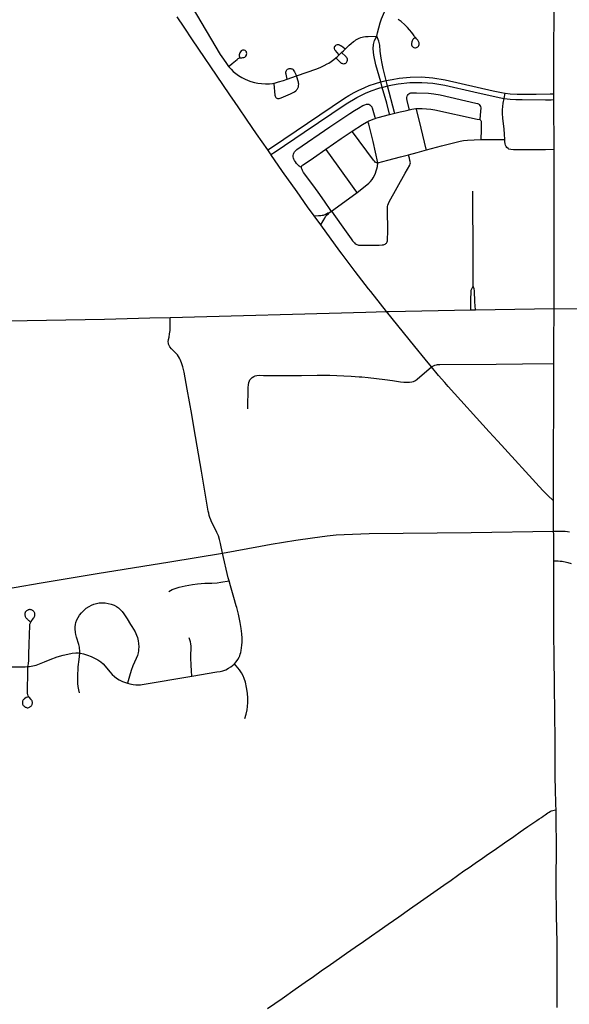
# Model space of a CAD drawing. Header units: feet. Extents: x 2113747 to 2516209, y 960708 to 1356798.
# Tile 68 of 92: x 2281798 to 2285930, y 1205326 to 1212729. Entities that reach past the tile are written whole.
import ezdxf

# ---------------------------------------------------------------- set-up
doc = ezdxf.new("R2010")
doc.units = ezdxf.units.FT
doc.header["$LTSCALE"] = 20
doc.header["$MEASUREMENT"] = 0
doc.layers.add('GM_X_City_Street', color=251, linetype='Continuous')
doc.layers.add('GM_X_State_Route', color=1, linetype='Continuous')

msp = doc.modelspace()

# ---------------------------------------------------------------- linework, layer by layer
at = {"layer": 'GM_X_City_Street', "flags": 128}
for points in [[(2282795.3, 1213300.7), (2282951.3, 1213063.5), (2283023.1, 1212949.8), (2283306.2, 1212468.4), (2283329.6, 1212433.1), (2283351.9, 1212399.7), (2283369, 1212377.8)], [(2284483, 1212605.4), (2284488.8, 1212631), (2284498.1, 1212667.4), (2284508.4, 1212706.8), (2284518.3, 1212735.2), (2284532.2, 1212770.8), (2284538.1, 1212783.7), (2284544.6, 1212795.6)], [(2284770.7, 1212594.5), (2284765.7, 1212591.2), (2284759.8, 1212586.2), (2284754.6, 1212580.5), (2284751.1, 1212575.6), (2284748.1, 1212569.7), (2284745.9, 1212563), (2284745, 1212558.2), (2284744.2, 1212553.2), (2284743.7, 1212546.5), (2284744.6, 1212539.4), (2284747, 1212533.9), (2284750.6, 1212528), (2284755.7, 1212523.7), (2284761.3, 1212520.5), (2284767.6, 1212518.7), (2284774.3, 1212518.3), (2284780.8, 1212519.6), (2284787, 1212521.9), (2284792.3, 1212525.9), (2284796.9, 1212530.4), (2284799.7, 1212536.3), (2284801.8, 1212542.6), (2284801.5, 1212548.4), (2284800.2, 1212555.5), (2284796.5, 1212565.1), (2284791.1, 1212574.1), (2284782.4, 1212585.3), (2284776.5, 1212591.6), (2284771.5, 1212597.3), (2284767.5, 1212602), (2284763.5, 1212607.6), (2284758, 1212615.5), (2284745.2, 1212633.8), (2284729.9, 1212653.2), (2284713.3, 1212671), (2284692.5, 1212691), (2284664.8, 1212715), (2284644, 1212730.8)], [(2284200.5, 1212465.1), (2284198.2, 1212467.8), (2284171.3, 1212497.5), (2284167.3, 1212503.8), (2284164.9, 1212511.4), (2284164.8, 1212517.7), (2284165.7, 1212523.3), (2284168, 1212529), (2284171.4, 1212533.6), (2284175.8, 1212537.7), (2284180.9, 1212540.7), (2284187.1, 1212542.4), (2284194.4, 1212542.9), (2284202.9, 1212540.8), (2284211.1, 1212536.3), (2284217.3, 1212532.5), (2284243, 1212513.7), (2284247.5, 1212510.5)], [(2284247.5, 1212510.5), (2284275.5, 1212537.6), (2284289.4, 1212550.2), (2284307.2, 1212564.5), (2284316.8, 1212571.4), (2284326.3, 1212577.5), (2284335.4, 1212583.1), (2284350.2, 1212590.1), (2284364, 1212595.3), (2284372.3, 1212598.1), (2284381.7, 1212600.4), (2284397.1, 1212602.7), (2284417.5, 1212604.1), (2284483, 1212605.4)], [(2284512.1, 1212260.8), (2284476.7, 1212390.8), (2284460.9, 1212461.3), (2284456.6, 1212510.3), (2284458.6, 1212543), (2284465.8, 1212572), (2284483, 1212605.4)], [(2284554, 1212271.9), (2284530.2, 1212361.1), (2284522.2, 1212398.7), (2284514.8, 1212440.4), (2284508.8, 1212492.8), (2284504.7, 1212536.9), (2284497.4, 1212566.7), (2284483, 1212605.4)], [(2283369, 1212377.8), (2283374.2, 1212382.2), (2283394.6, 1212399.1), (2283408.3, 1212410.5), (2283432.9, 1212430.9), (2283440.9, 1212437.1), (2283445.8, 1212440), (2283451.2, 1212442), (2283459.7, 1212443.6), (2283466.8, 1212443.5), (2283475.1, 1212444.3), (2283483.4, 1212445.8), (2283489.9, 1212448.2), (2283494.6, 1212451.9), (2283498.8, 1212456.2), (2283502.6, 1212462.3), (2283504.2, 1212468.1), (2283505.4, 1212475.1), (2283504.2, 1212481.8), (2283501.9, 1212487.7), (2283498.2, 1212492.5), (2283492.6, 1212496.8), (2283486.6, 1212499.4), (2283480, 1212500.2), (2283473.4, 1212499.4), (2283467.3, 1212497.1), (2283462.6, 1212494.5), (2283457.5, 1212488.5), (2283452.7, 1212480.8), (2283449.3, 1212471.7), (2283447.8, 1212464.1), (2283448.2, 1212456.7), (2283449.9, 1212451), (2283453.6, 1212445.6)], [(2284175, 1212441.8), (2284178.7, 1212438.3), (2284210.8, 1212407.6), (2284216.1, 1212403.6), (2284220.3, 1212401.5), (2284225.4, 1212399.3), (2284232.3, 1212398.6), (2284239.2, 1212399.2), (2284245.7, 1212401.1), (2284250.5, 1212403.6), (2284254.9, 1212407.6), (2284258.6, 1212412.5), (2284260.9, 1212418.1), (2284262.2, 1212424), (2284261.3, 1212431.8), (2284258.9, 1212439.2), (2284255.7, 1212444.8), (2284251.5, 1212450.2), (2284246.2, 1212456.5), (2284223.1, 1212478.2), (2284218.6, 1212482.5)], [(2284175, 1212441.8), (2284186.1, 1212451.4), (2284200.5, 1212465.1)], [(2284200.5, 1212465.1), (2284210.5, 1212474.7), (2284218.6, 1212482.5)], [(2284218.6, 1212482.5), (2284231.9, 1212495.5), (2284247.5, 1212510.5)], [(2283879.2, 1212306.1), (2284032.4, 1212360.7), (2284061.5, 1212372.6), (2284087.2, 1212384.3), (2284110.6, 1212396.5), (2284121.9, 1212403.5), (2284139, 1212414), (2284160.1, 1212429.9), (2284175, 1212441.8)], [(2283369, 1212377.8), (2283371.5, 1212374.7), (2283387.9, 1212356.2), (2283404, 1212340.8), (2283422.6, 1212325), (2283444, 1212309.5), (2283467, 1212295.7), (2283488.2, 1212284.7), (2283515.1, 1212272.8), (2283535.6, 1212265.2), (2283562.7, 1212257.9), (2283589, 1212253), (2283616.7, 1212248.7), (2283645.9, 1212246.5), (2283675, 1212247), (2283698, 1212249.1), (2283707.6, 1212251.1)], [(2283808.7, 1212281.5), (2283801.1, 1212318.6), (2283799.8, 1212326.7), (2283798.8, 1212334.8), (2283800.2, 1212342.1), (2283802.8, 1212347.4), (2283807.2, 1212353.3), (2283812.5, 1212357.7), (2283818.1, 1212360.9), (2283824.6, 1212362.4), (2283830.4, 1212362.9), (2283836.7, 1212362.2), (2283842.5, 1212360.9), (2283846.3, 1212359.1), (2283850.8, 1212356.4), (2283854.6, 1212351.9), (2283858.8, 1212345.6), (2283863.1, 1212338.3), (2283879.2, 1212306.1)], [(2283663.3, 1211749.7), (2283698.4, 1211773.4), (2283962.8, 1211951.9), (2284239.6, 1212140), (2284273.5, 1212159.6), (2284313, 1212182.6), (2284343.9, 1212197.8), (2284392.6, 1212220.4), (2284425.5, 1212233.4), (2284472.1, 1212250), (2284512.1, 1212260.8)], [(2283707.6, 1212251.1), (2283708.2, 1212246.1), (2283717.4, 1212160.5), (2283718.9, 1212153.6), (2283720.7, 1212149.5), (2283723.9, 1212144.9), (2283727.4, 1212141.4), (2283732.4, 1212138.4), (2283737.2, 1212137.1), (2283741.9, 1212136.7), (2283748.5, 1212137.1), (2283755.8, 1212138.6), (2283763.1, 1212141.4), (2283833.8, 1212171.6), (2283864.9, 1212187.9), (2283873.3, 1212193.9), (2283878.8, 1212199.1), (2283882.7, 1212203.9), (2283887.5, 1212210.6), (2283891.1, 1212218.2), (2283893.1, 1212223.7), (2283894.4, 1212228.9), (2283895.3, 1212235.6), (2283895.9, 1212244.3), (2283895.3, 1212251.6), (2283894.1, 1212258.5), (2283879.2, 1212306.1)], [(2283707.6, 1212251.1), (2283714.7, 1212252.6), (2283744.7, 1212261.1), (2283781.5, 1212271.6), (2283808.7, 1212281.5)], [(2283808.7, 1212281.5), (2283844.9, 1212294.1), (2283879.2, 1212306.1)], [(2284512.1, 1212260.8), (2284554, 1212271.9)], [(2284523.7, 1212220.5), (2284512.1, 1212260.8)], [(2284554, 1212271.9), (2284598.6, 1212280.8), (2284650.5, 1212289.8), (2284734.8, 1212298.3), (2284819.6, 1212299.2), (2284904.3, 1212292.5), (2284997.8, 1212277.4), (2285358.8, 1212193.1), (2285420.6, 1212181), (2285449.1, 1212176.5)], [(2284564.5, 1212231.9), (2284554, 1212271.9)], [(2284564.5, 1212231.9), (2284601.5, 1212240.1), (2284643.4, 1212247.6), (2284732, 1212256.3), (2284821, 1212257.7), (2284864.1, 1212254.9), (2284903.3, 1212251.5), (2284994.2, 1212235.7), (2285212.1, 1212186.3), (2285404, 1212143.1), (2285441, 1212137.5)], [(2283687, 1211715.5), (2283717.5, 1211736), (2283936.8, 1211883.3), (2284252, 1212097.5), (2284331.5, 1212144.6), (2284402.9, 1212178.7), (2284448.9, 1212196.5), (2284489.5, 1212210.9), (2284506.8, 1212216), (2284523.7, 1212220.5)], [(2284523.7, 1212220.5), (2284564.5, 1212231.9)], [(2284579.1, 1212017.5), (2284578.6, 1212019.3), (2284557, 1212101.3), (2284523.7, 1212220.5)], [(2284617.3, 1212026.9), (2284616.2, 1212031.4), (2284564.5, 1212231.9)], [(2284727.4, 1212051.8), (2284725.9, 1212057.9), (2284710.6, 1212121.9), (2284708.6, 1212134), (2284708.2, 1212144.6), (2284709.9, 1212153.1), (2284713.2, 1212159.9), (2284718.6, 1212166.5), (2284724, 1212172.1), (2284730.7, 1212176.1), (2284738.1, 1212178.7), (2284747.7, 1212179.7), (2284759.4, 1212180.4), (2284781.3, 1212180.4), (2284872.7, 1212176.4), (2284911.8, 1212171.7), (2284960.2, 1212163.9), (2285227.7, 1212102.5), (2285239.2, 1212099), (2285247, 1212095.5), (2285252.7, 1212090.7), (2285257.6, 1212084.5), (2285261.4, 1212076), (2285263.9, 1212066), (2285261.7, 1212039), (2285257, 1211981.7), (2285256.6, 1211977.9)], [(2285441, 1212137.5), (2285449.1, 1212176.5)], [(2285449.1, 1212176.5), (2285484.9, 1212172.4), (2285538.3, 1212170), (2285679.9, 1212169.8), (2285787.1, 1212171.9), (2285814.7, 1212172.4)], [(2285445.3, 1211829.4), (2285444.2, 1211869.2), (2285441.3, 1211904.9), (2285430.7, 1211989.8), (2285428.4, 1212022.8), (2285428.2, 1212052.7), (2285429.8, 1212076.1), (2285434, 1212102.8), (2285441, 1212137.5)], [(2285441, 1212137.5), (2285441.7, 1212137.4), (2285485, 1212132.5), (2285527.6, 1212129.5), (2285576.4, 1212128.2), (2285750.4, 1212126.6), (2285793.2, 1212127.6), (2285814.8, 1212128.1)], [(2283917.2, 1211619.2), (2283907.6, 1211623.5), (2283898.2, 1211629.1), (2283891.7, 1211634.3), (2283885.5, 1211640.8), (2283880.2, 1211647.7), (2283871.2, 1211659.8), (2283864.6, 1211670.5), (2283859.4, 1211679.5), (2283856.8, 1211688.7), (2283855.2, 1211698.7), (2283855.2, 1211707.9), (2283856.8, 1211718.2), (2283860.1, 1211726.5), (2283865.1, 1211735.9), (2283872.5, 1211744.1), (2283881.2, 1211752.2), (2284130.3, 1211923), (2284280.5, 1212024), (2284314.4, 1212045.7), (2284345.8, 1212064.5), (2284378.6, 1212082.8), (2284392.7, 1212088.8), (2284406.1, 1212093.4), (2284413.8, 1212094.3), (2284422.3, 1212093), (2284429.4, 1212089.9), (2284436.5, 1212085.2), (2284441.5, 1212079.6), (2284444.3, 1212075), (2284446.1, 1212071.4), (2284447.9, 1212066.1), (2284467.8, 1211996), (2284470.3, 1211987.2)], [(2284579.1, 1212017.5), (2284617.3, 1212026.9)], [(2284617.3, 1212026.9), (2284657.6, 1212036.1), (2284696.3, 1212044.8), (2284727.4, 1212051.8)], [(2284727.4, 1212051.8), (2284746.5, 1212056.3), (2284760.4, 1212058.4), (2284776.8, 1212060.3), (2284779.5, 1212060.5)], [(2284779.5, 1212060.5), (2284798.4, 1212061.8), (2284824.9, 1212061.5), (2284855.7, 1212059.8), (2284888.6, 1212056.1), (2284917.9, 1212051.2), (2285238.3, 1211981.7), (2285256.6, 1211977.9)], [(2284855.3, 1211749.6), (2284854, 1211755.2), (2284816.6, 1211912.6), (2284780.8, 1212055.5), (2284779.5, 1212060.5)], [(2284297.3, 1211890.1), (2284375.1, 1211942.1), (2284406.6, 1211959.5), (2284416.2, 1211964.5)], [(2284416.2, 1211964.5), (2284423.1, 1211968.1), (2284437, 1211974.7), (2284455.7, 1211982), (2284470.3, 1211987.2)], [(2284491.6, 1211653.4), (2284455.4, 1211812.4), (2284421.7, 1211943.2), (2284416.2, 1211964.5)], [(2284470.3, 1211987.2), (2284475.2, 1211989), (2284492.2, 1211994.6), (2284579.1, 1212017.5)], [(2285256.6, 1211977.9), (2285257, 1211977.8), (2285261.1, 1211975.4), (2285264.1, 1211972.4), (2285266.3, 1211967.4), (2285266.9, 1211961.7), (2285267.1, 1211956.8), (2285266.8, 1211895.2), (2285266.2, 1211832.9), (2285266.2, 1211827.9)], [(2284099.3, 1211755.5), (2284214.5, 1211834.9), (2284297.3, 1211890.1)], [(2284491.6, 1211653.4), (2284481, 1211653.7), (2284475.7, 1211655.3), (2284471, 1211658.4), (2284465.4, 1211664.4), (2284458.1, 1211673), (2284299.8, 1211886.7), (2284297.3, 1211890.1)], [(2284855.3, 1211749.6), (2284969.1, 1211779.8), (2285109.2, 1211816.5), (2285135.4, 1211821.1), (2285165, 1211824.2), (2285266.2, 1211827.9)], [(2285266.2, 1211827.9), (2285267.2, 1211827.9), (2285428.5, 1211829.2), (2285445.3, 1211829.4)], [(2285815.7, 1211752), (2285750.8, 1211751.6), (2285511.6, 1211751.4), (2285489.6, 1211752.9), (2285476.4, 1211756.9), (2285469.7, 1211760.2), (2285461.1, 1211767.2), (2285454.7, 1211776.1), (2285450.3, 1211785.9), (2285447.7, 1211796), (2285445.8, 1211813), (2285445.3, 1211829.4)], [(2283917.2, 1211619.2), (2283917.4, 1211622.6), (2283918.8, 1211627), (2283920, 1211630.2), (2283924, 1211634.5), (2283928.8, 1211638.3), (2284006.6, 1211691.7), (2284099.3, 1211755.5)], [(2284334.6, 1211429.7), (2284332.4, 1211432.8), (2284312.7, 1211460.7), (2284192.6, 1211628.4), (2284101.2, 1211752.9), (2284099.3, 1211755.5)], [(2284721.4, 1211714.2), (2284785.7, 1211731.2), (2284855.3, 1211749.6)], [(2284141.1, 1211290.1), (2284214.2, 1211187.6), (2284290.5, 1211080.7), (2284301.2, 1211066.2), (2284308, 1211058.1), (2284314.7, 1211050.8), (2284321, 1211045.1), (2284327.1, 1211041.2), (2284332.7, 1211038.6), (2284339.9, 1211036), (2284345.9, 1211034.7), (2284352.8, 1211033.8), (2284365.1, 1211033.8), (2284500.1, 1211034.4), (2284522.5, 1211035.5), (2284532, 1211036), (2284539, 1211037.9), (2284544.8, 1211040.5), (2284550.5, 1211045.2), (2284554.6, 1211049.3), (2284557.2, 1211053.3), (2284559.8, 1211059.6), (2284562.2, 1211067.4), (2284563.3, 1211074.8), (2284564, 1211082.4), (2284564.6, 1211132.3), (2284563.6, 1211310), (2284563.5, 1211323.6), (2284565.8, 1211335.2), (2284570.1, 1211346.9), (2284576.7, 1211358.7), (2284696.8, 1211574.2), (2284731, 1211636.6), (2284733.6, 1211645.2), (2284735, 1211653.6), (2284731.8, 1211669.5), (2284728.3, 1211687.8), (2284724.1, 1211703.4), (2284721.4, 1211714.2)], [(2284334.6, 1211429.7), (2284358.7, 1211447.1), (2284422.7, 1211499), (2284435.1, 1211511.9), (2284447.1, 1211526.7), (2284455.1, 1211539.7), (2284465.3, 1211558.7), (2284473.3, 1211576.2), (2284479, 1211592.3), (2284483.3, 1211607.9), (2284487, 1211626.1), (2284491.6, 1211653.4)], [(2284491.6, 1211653.4), (2284566, 1211673.1), (2284660.4, 1211698.1), (2284721.4, 1211714.2)], [(2284141.1, 1211290.1), (2284137.6, 1211295.2), (2284089.2, 1211365.7), (2284042.7, 1211431.5), (2284001.9, 1211487), (2283932.4, 1211581.5), (2283925.3, 1211594.2), (2283920.5, 1211603.4), (2283918.5, 1211607.8), (2283917.4, 1211611.8), (2283917, 1211617.6), (2283917.2, 1211619.2)], [(2284141.1, 1211290.1), (2284159.7, 1211303.3), (2284334.6, 1211429.7)], [(2285208.2, 1210725.1), (2285208.5, 1210930), (2285205.5, 1211439.3)], [(2284122.3, 1211276.9), (2284141.1, 1211290.1)], [(2284011.6, 1211255.2), (2284043.3, 1211257.3), (2284061.7, 1211258.1), (2284072.1, 1211258.7), (2284081.3, 1211260.1), (2284087.3, 1211262.3), (2284094.3, 1211265.5), (2284106.5, 1211271.6), (2284115.1, 1211276), (2284118.8, 1211276.8), (2284122.3, 1211276.9)], [(2284062, 1211186.1), (2284080.1, 1211217), (2284091.2, 1211237.7), (2284094.1, 1211242.9), (2284098.2, 1211249), (2284105.3, 1211256.7), (2284113.2, 1211264), (2284118.8, 1211270.3), (2284121.2, 1211273.6), (2284122.3, 1211276.9)], [(2285189.2, 1210547.3), (2285190.8, 1210614), (2285192.7, 1210695.5), (2285196.1, 1210706), (2285208.2, 1210725.1)], [(2285223.8, 1210547.9), (2285221, 1210608.2), (2285217.2, 1210690), (2285215.6, 1210706.4), (2285208.2, 1210725.1)], [(2283322, 1208719.2), (2283308, 1208791.4), (2283301.1, 1208821.8), (2283292.5, 1208847.1), (2283280.5, 1208874.4), (2283249.1, 1208935.1), (2283240, 1208953.4), (2283234.5, 1208968.3), (2283228.3, 1208986.4), (2283223.6, 1209002.2), (2283219.2, 1209018.9), (2283216.1, 1209033.9), (2283207.5, 1209078.8), (2283165.7, 1209334.7), (2283110.1, 1209653.9), (2283091.9, 1209761.8), (2283056.5, 1209952.3), (2283033.2, 1210078.3), (2283024, 1210120.3), (2283015.3, 1210149), (2283010, 1210162.5), (2283004.7, 1210173.6), (2282998.7, 1210185.1), (2282991.2, 1210196.7), (2282983.5, 1210208.1), (2282974.9, 1210218.1), (2282966.6, 1210227.6), (2282959, 1210235.3), (2282940.4, 1210253.6), (2282926.4, 1210270.6), (2282921.4, 1210280.7), (2282917.7, 1210289.7), (2282916.2, 1210298), (2282915.4, 1210308.1), (2282917.3, 1210323.4), (2282921.1, 1210342.4), (2282925.4, 1210366.2), (2282928, 1210391.4), (2282928.9, 1210410.9), (2282928.9, 1210435.7), (2282928.4, 1210490.4)], [(2283513.9, 1209803.6), (2283516.8, 1209964.8), (2283518, 1209984.9), (2283521.2, 1210001.8), (2283526.3, 1210014.9), (2283529.4, 1210021), (2283538.2, 1210032.1), (2283546, 1210039.1), (2283557.8, 1210046.6), (2283567.5, 1210050.3), (2283581.1, 1210053.8), (2283601.5, 1210055.2), (2283631.5, 1210055), (2283834.7, 1210054.1), (2283916.7, 1210054.6), (2284035, 1210056.1), (2284104, 1210055.7), (2284130.3, 1210055.2), (2284235.3, 1210052.3), (2284291.1, 1210049.3), (2284350.1, 1210045), (2284369.8, 1210043.3), (2284418.9, 1210038.9), (2284481.1, 1210032.5), (2284543.1, 1210024.4), (2284601.8, 1210016), (2284660, 1210006.9), (2284685.8, 1210003.9), (2284708.5, 1210003.1), (2284727.8, 1210003.6), (2284746.5, 1210006.4), (2284758.5, 1210010), (2284772.7, 1210016.5), (2284785.9, 1210025.1), (2284894.6, 1210118.3)], [(2284894.6, 1210118.3), (2284919.4, 1210130.9), (2284930.7, 1210134.3), (2284939.5, 1210136.3), (2284956.5, 1210137.5), (2285380.4, 1210140.2), (2285578.6, 1210141.9), (2285813.9, 1210145.2)], [(2283322, 1208719.2), (2283608.9, 1208770.7), (2283689.7, 1208785.6), (2283874.5, 1208815.6), (2283998.4, 1208833.3), (2284108.7, 1208849.3), (2284176.3, 1208855.6), (2284238.5, 1208859.5), (2284424.9, 1208865), (2285192.3, 1208873.1), (2285812.4, 1208884.5)], [(2285812.4, 1208884.5), (2285845, 1208884.4), (2285865, 1208884.4), (2285885.8, 1208883.5), (2285900.2, 1208882.7), (2285915.8, 1208881.4), (2285931.9, 1208879.2)], [(2281643.7, 1208443.3), (2281693.7, 1208450.3), (2281755.1, 1208460.5), (2281959, 1208495.9), (2282379.8, 1208565.5), (2282926.6, 1208653.3), (2283322, 1208719.2)], [(2283372.8, 1208510.8), (2283366.5, 1208533.2), (2283322, 1208719.2)], [(2285813.7, 1208661.2), (2285831.1, 1208660.7), (2285846.7, 1208659.9), (2285860.7, 1208659), (2285875.4, 1208657.3), (2285887.1, 1208655.5), (2285898.9, 1208652.9), (2285918.4, 1208647.7), (2285945.4, 1208640)], [(2282918.7, 1208431), (2282945.2, 1208444.9), (2282966.9, 1208453.5), (2282998, 1208462.5), (2283042.3, 1208473), (2283096.5, 1208483.2), (2283135.1, 1208487.9), (2283190.2, 1208491.3), (2283242.4, 1208493.1), (2283281.8, 1208496.1), (2283311.3, 1208499.4), (2283372.8, 1208510.8)], [(2283412.1, 1207885.7), (2283424.9, 1207900.6), (2283437.9, 1207918.5), (2283447.4, 1207935.4), (2283452.2, 1207946.2), (2283456.6, 1207958), (2283460.5, 1207972.3), (2283463.5, 1207986.6), (2283468.7, 1208025.1), (2283470.6, 1208048.2), (2283470.5, 1208079.5), (2283468.5, 1208111.2), (2283463.3, 1208150.8), (2283455.2, 1208196.6), (2283445.2, 1208247.9), (2283442.3, 1208260.2), (2283429.4, 1208310.3), (2283425.9, 1208322.7), (2283408.5, 1208385.2), (2283383.2, 1208473.3), (2283372.8, 1208510.8)], [(2282249.6, 1207966.5), (2282248.8, 1207989.6), (2282247.8, 1207999.9), (2282246.6, 1208012), (2282242.4, 1208031.1), (2282224.4, 1208087.4), (2282219.2, 1208106.4), (2282216.2, 1208122.5), (2282214.1, 1208148.5), (2282214.5, 1208164.9), (2282216.6, 1208181.2), (2282220.6, 1208197.1), (2282227.5, 1208215.7), (2282236.5, 1208233.8), (2282247.6, 1208251.2), (2282262.6, 1208270.4), (2282279.8, 1208288), (2282298.7, 1208303.8), (2282319, 1208317.5), (2282337.3, 1208327.3), (2282356.2, 1208335.1), (2282375.6, 1208340.7), (2282395.2, 1208343.9), (2282414.9, 1208344.9), (2282441.1, 1208343.7), (2282463.8, 1208340.5), (2282486.1, 1208334.8), (2282507.8, 1208326), (2282525.6, 1208316.4), (2282541.1, 1208306.1), (2282555.6, 1208292.8), (2282568.9, 1208278.3), (2282580.2, 1208262.3), (2282605.6, 1208224.1), (2282631.4, 1208182.2), (2282641.7, 1208165.5), (2282665, 1208125.9), (2282676.6, 1208102.4), (2282683.3, 1208083.9), (2282688.7, 1208058.9), (2282691.8, 1208039), (2282692.5, 1208012.7), (2282691.4, 1207993.3), (2282690.6, 1207983.5), (2282687.9, 1207967.4), (2282682.6, 1207948.5), (2282674.5, 1207927), (2282648.3, 1207870.5), (2282635.5, 1207836.8), (2282622.6, 1207792.6), (2282607.4, 1207740.7)], [(2281859.8, 1207865), (2281863.2, 1207886.9), (2281865.4, 1207913.8), (2281866.6, 1207956.3), (2281868.5, 1208034.7), (2281873.7, 1208175), (2281875.2, 1208184.7), (2281878.5, 1208193.4), (2281884.6, 1208205.1), (2281902.7, 1208228.7), (2281905.5, 1208233), (2281907.8, 1208237), (2281909.6, 1208241.4), (2281911.3, 1208246.2), (2281912.5, 1208250.8), (2281912.9, 1208256.6), (2281912.2, 1208262.3), (2281911.2, 1208267), (2281909.4, 1208271.6), (2281906.8, 1208275.5), (2281904, 1208279.6), (2281899.1, 1208284.1), (2281894.5, 1208287.5), (2281890.5, 1208289.6), (2281886.2, 1208291.6), (2281881.6, 1208292.9), (2281877.1, 1208293.4), (2281872.3, 1208293.4), (2281867.3, 1208292.7), (2281862, 1208291.4), (2281858, 1208289.9), (2281853.1, 1208287.2), (2281849.1, 1208284.7), (2281845.4, 1208281.2), (2281842.5, 1208277.9), (2281840, 1208274.3), (2281838, 1208270.4), (2281836.9, 1208266.4), (2281835.9, 1208260.8), (2281835.8, 1208255.6), (2281836.2, 1208251), (2281837.8, 1208245.6), (2281839, 1208241.5), (2281841.4, 1208236.6), (2281843.4, 1208233.2), (2281846, 1208229.7), (2281849.6, 1208226.4), (2281853.6, 1208223), (2281858.3, 1208219), (2281861.8, 1208215.4), (2281865.7, 1208211.7), (2281876.1, 1208202)], [(2283092.1, 1207793.3), (2283089, 1207833), (2283085.9, 1207874.7), (2283084.6, 1207930.5), (2283085.7, 1207960), (2283087.2, 1207994.8), (2283086.7, 1208019.1), (2283085, 1208035.1), (2283081.9, 1208051.1), (2283072.9, 1208082.5)], [(2281859.8, 1207865), (2281870.6, 1207865.7), (2281897.1, 1207870.1), (2281921.8, 1207875.7), (2281947, 1207885.2), (2281984, 1207900.4), (2282027.8, 1207919.1), (2282078.6, 1207937.3), (2282124.2, 1207951.2), (2282160.3, 1207959.4), (2282192.4, 1207965), (2282219.9, 1207967.7), (2282239, 1207967.7), (2282249.6, 1207966.5)], [(2282246.4, 1207668), (2282241.4, 1207690.9), (2282236.8, 1207716.1), (2282234.7, 1207737.9), (2282233.9, 1207765.6), (2282234.3, 1207789), (2282238.2, 1207862.7), (2282244, 1207918.5), (2282249.6, 1207966.5)], [(2282249.6, 1207966.5), (2282254.8, 1207966), (2282276.7, 1207961.4), (2282307.8, 1207952.1), (2282334.9, 1207941.9), (2282361.3, 1207929.5), (2282386.5, 1207915), (2282406.9, 1207900.2), (2282424.3, 1207885.1), (2282440, 1207868.9), (2282475.2, 1207825.8), (2282492.9, 1207805.9), (2282510.1, 1207789.9), (2282526.2, 1207777.7), (2282546.4, 1207765.6), (2282570.5, 1207754.2), (2282601.6, 1207742.5), (2282607.4, 1207740.7)], [(2283092.1, 1207793.3), (2283279.1, 1207824.5), (2283305.5, 1207828.6), (2283325, 1207833.8), (2283346.9, 1207842), (2283368.1, 1207852.1), (2283385.4, 1207862.6), (2283398.9, 1207872.8), (2283411.1, 1207884.6), (2283412.1, 1207885.7)], [(2283491.8, 1207475.4), (2283500.8, 1207507), (2283507.8, 1207539), (2283511.6, 1207564.9), (2283513.3, 1207594.4), (2283512.9, 1207627.2), (2283509.8, 1207666.4), (2283503.9, 1207708.6), (2283495.4, 1207749.1), (2283486.5, 1207775.1), (2283477.6, 1207796.2), (2283465.1, 1207819.3), (2283450.6, 1207841.1), (2283439, 1207856.4), (2283412.1, 1207885.7)], [(2281625, 1207864.2), (2281652.2, 1207864.1), (2281839.8, 1207863.6), (2281859.8, 1207865)], [(2281861.4, 1207637.8), (2281856, 1207636.1), (2281847.5, 1207632.4), (2281836.7, 1207625.9), (2281831.2, 1207622), (2281828.2, 1207618.9), (2281824.7, 1207614.6), (2281822.1, 1207610.7), (2281820, 1207606), (2281818.6, 1207600.9), (2281817.8, 1207596.4), (2281818, 1207589.9), (2281819.4, 1207583.5), (2281822, 1207577.5), (2281824.7, 1207573.3), (2281827.9, 1207569.7), (2281831.4, 1207566.6), (2281835.1, 1207563.8), (2281839, 1207561.2), (2281844, 1207559), (2281848.2, 1207557.7), (2281854.7, 1207556.2), (2281859.9, 1207556.2), (2281866.3, 1207557.4), (2281871.8, 1207559.4), (2281875.3, 1207561.4), (2281880.1, 1207564.4), (2281882.9, 1207567.7), (2281886, 1207571.4), (2281888.8, 1207575.6), (2281891.2, 1207580.3), (2281892.5, 1207584.7), (2281893.6, 1207591.1), (2281893.4, 1207597.5), (2281892.5, 1207602.4), (2281890.9, 1207606.9), (2281887.5, 1207613.1), (2281884, 1207618), (2281868.5, 1207635.2), (2281864.5, 1207639.8), (2281861, 1207646.3), (2281858.2, 1207655), (2281856.7, 1207661.4), (2281856, 1207677.8), (2281859, 1207828.3), (2281859.8, 1207865)], [(2282607.4, 1207740.7), (2282627.1, 1207734.9), (2282650.1, 1207730.2), (2282670.1, 1207728.1), (2282690.3, 1207727.9), (2282706.5, 1207729), (2282719.9, 1207731.1), (2283092.1, 1207793.3)], [(2283661.9, 1205294.7), (2283770.1, 1205370.7), (2283868.9, 1205438.6), (2283943.8, 1205491.3), (2284007.7, 1205536), (2284063.7, 1205576.4), (2284134.1, 1205625.8), (2284201.4, 1205673.1), (2284256.2, 1205711.3), (2284319.2, 1205754.7), (2284382.6, 1205799), (2284443.4, 1205841.1), (2284501.6, 1205881.9), (2284568.5, 1205928.8), (2284648, 1205984.3), (2284729.6, 1206041.2), (2284812.2, 1206098.9), (2284910.4, 1206167.9), (2284987.7, 1206221.8), (2285042, 1206260.3), (2285090.2, 1206294.6), (2285138.4, 1206328.5), (2285176.7, 1206354.9), (2285221.4, 1206386.2), (2285277.5, 1206425.7), (2285322.2, 1206456.5), (2285364.8, 1206486), (2285443.4, 1206540.7), (2285512, 1206588.4), (2285559.8, 1206621.8), (2285586.7, 1206640.5), (2285618, 1206662.2), (2285649.7, 1206683.9), (2285685.3, 1206708.2), (2285704, 1206720.8), (2285720.1, 1206731.6), (2285734.9, 1206741.6), (2285748.3, 1206750.7), (2285758.7, 1206757.7), (2285769.2, 1206764.6), (2285779.6, 1206771.6), (2285788.7, 1206776.8), (2285797, 1206781.1), (2285806.1, 1206784.1), (2285816.1, 1206786.3), (2285830.9, 1206788)]]:
    msp.add_lwpolyline(points, dxfattribs=at)
at = {"layer": 'GM_X_State_Route', "flags": 128}
for points in [[(2285815, 1212563.4), (2285815.2, 1212712.4), (2285815, 1213250.3)], [(2283325.8, 1212241.2), (2283097.6, 1212578.1), (2283033.4, 1212673.4), (2282982.4, 1212749.8)], [(2285817.5, 1210557.4), (2285817, 1210739.7), (2285817.1, 1211060.9), (2285815.7, 1211752), (2285815.5, 1211852.7), (2285815.1, 1212013.5), (2285814.8, 1212128.1), (2285814.7, 1212172.4), (2285814.3, 1212305.6), (2285815, 1212538.5), (2285815, 1212563.4)], [(2283684, 1211719.8), (2283663.3, 1211749.7), (2283579.4, 1211871.2), (2283508.6, 1211973.7), (2283440.4, 1212074.1), (2283418, 1212106.5), (2283378.8, 1212163.1), (2283325.8, 1212241.2)], [(2284205.9, 1210989.1), (2284062, 1211186.1), (2284011.6, 1211255.2), (2283961.9, 1211323.3), (2283885, 1211433.7), (2283774.6, 1211588.7), (2283687, 1211715.5), (2283684, 1211719.8)], [(2284555.6, 1210535.6), (2284510.1, 1210593.2), (2284436.9, 1210685.9), (2284420.8, 1210706.3), (2284319.4, 1210836.9), (2284223.1, 1210965.6), (2284205.9, 1210989.1)], [(2284555.6, 1210535.6), (2284574.7, 1210536.3), (2285189.2, 1210547.3), (2285223.8, 1210547.9), (2285817.5, 1210557.4)], [(2285810.4, 1209111.4), (2285811.8, 1209481.3), (2285814.2, 1209822.2), (2285813.9, 1210145.2), (2285813.8, 1210230.3), (2285814.4, 1210286), (2285817.5, 1210557.4)], [(2285817.5, 1210557.4), (2286020.7, 1210555.7), (2286065.7, 1210555.6), (2286084, 1210555.6)], [(2281443.6, 1210462.8), (2281560.3, 1210464.1), (2281707.9, 1210464.9), (2282435.8, 1210477.2), (2282777, 1210486.3), (2282928.4, 1210490.4), (2284400.8, 1210530.1), (2284555.6, 1210535.6)], [(2284993.8, 1210001.8), (2284947.7, 1210055.1), (2284894.6, 1210118.3), (2284846.5, 1210175.6), (2284767.9, 1210272.3), (2284555.6, 1210535.6)], [(2285810.4, 1209111.4), (2285765.9, 1209153.7), (2285730.6, 1209189.6), (2285392.3, 1209560), (2285327.8, 1209629.8), (2285020.6, 1209970.7), (2284993.8, 1210001.8)], [(2285812.9, 1208418.4), (2285812.8, 1208424.3), (2285813.7, 1208661.2), (2285813.9, 1208706.6), (2285812.7, 1208855.6), (2285812.4, 1208884.5), (2285811.1, 1209011), (2285810.4, 1209111.4)], [(2285839.5, 1205365.2), (2285839.2, 1205430.1), (2285839.2, 1205651.7), (2285839.8, 1205792.2), (2285835.1, 1205991.1), (2285832.6, 1206226.8), (2285832.9, 1206528.8), (2285832.1, 1206699.5), (2285830.9, 1206788), (2285829.5, 1206827), (2285828.2, 1206864.4), (2285826.5, 1206912.6), (2285824.4, 1207060.7), (2285823.1, 1207309.1), (2285822.4, 1207515.8), (2285819.9, 1207726), (2285816.1, 1207937.5), (2285814.5, 1208112.9), (2285814.1, 1208270.2), (2285812.9, 1208418.4)], [(2285839.8, 1205301.8), (2285839.5, 1205365.2)]]:
    msp.add_lwpolyline(points, dxfattribs=at)

doc.saveas('drawing.dxf')
